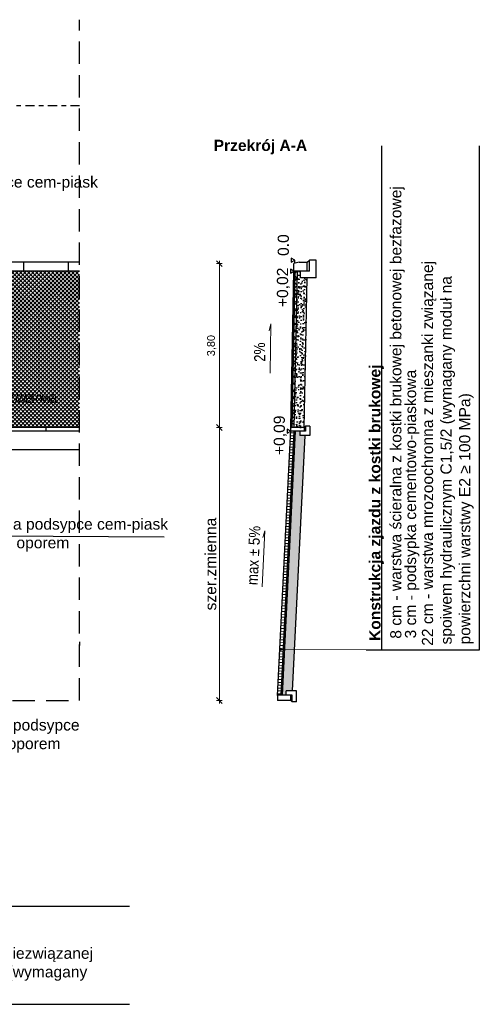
# Model space of a CAD drawing. Header units: metres. Extents: x -854 to 2789, y -128 to 3826.
# Tile 20 of 22: x 441 to 451, y 32 to 54. Entities that reach past the tile are written whole.
import ezdxf
from ezdxf.enums import TextEntityAlignment as Align

# ---------------------------------------------------------------- set-up
doc = ezdxf.new("R2010")
doc.units = ezdxf.units.M
for name, pattern in [('CIĄGŁA', [0]), ('DASHDOTX2', [50.8, 25.4, -12.7, 0, -12.7]), ('HIDDEN', [0.375, 0.25, -0.125])]:
    doc.linetypes.add(name, pattern=pattern)
for name, color, linetype, lineweight in [('A opisy', 7, 'CIĄGŁA', 13), ('ACODR', 7, 'Continuous', 18), ('D_3_WYMIAROWANIE', 7, 'Continuous', 0), ('HATCHE', 7, 'Continuous', 13), ('KRAWĘŻNIK', 7, 'Continuous', 30), ('opis warstw', 7, 'Continuous', 0)]:
    doc.layers.add(name, color=color, linetype=linetype, lineweight=lineweight)
doc.layers.add('OPISY_I_WYMIARY', color=7, linetype='Continuous')
doc.styles.add('opisy', font='arial.ttf', dxfattribs={"height": 0.175})
doc.styles.add('Style-Arial', font='arial.ttf')
doc.styles.add('wym 1do50', font='arial.ttf', dxfattribs={"height": 0.175})
doc.styles.add('WYMIARY', font='geniso.shx', dxfattribs={"width": 0.8})
doc.dimstyles.new('Podstawowy_0_5', dxfattribs={"dimtxt": 0.1, "dimasz": 0.05, "dimexe": 0.1, "dimexo": 0.25, "dimgap": 0.1, "dimtad": 1, "dimzin": 0, "dimdsep": 46, "dimtxsty": 'WYMIARY', "dimblk": 'ARCHTICK', "dimcen": 0.09, "dimclrt": 2, "dimadec": 0, "dimazin": 0, "dimtfac": 1, "dimtofl": 0, "dimtmove": 0, "dimatfit": 3, "dimldrblk": 'ARCHTICK', "dimfxl": 0.7, "dimfxlon": 1, "dimtolj": 1, "dimtzin": 0, "dimarcsym": 0})
doc.dimstyles.new('Wymiar_1 50', dxfattribs={"dimtxt": 0.175, "dimasz": 0.013125, "dimexe": 0.0175, "dimexo": 2.275, "dimgap": 0.065625, "dimtad": 1, "dimzin": 0, "dimtxsty": 'wym 1do50', "dimblk": 'znacznik wymiaru', "dimcen": 0.3, "dimse1": 1, "dimse2": 1, "dimadec": 0, "dimazin": 0, "dimtfac": 1, "dimtmove": 1, "dimatfit": 2, "dimfxl": 1, "dimtzin": 0, "dimlwd": -1, "dimlwe": 0, "dimarcsym": 0})

# ---------------------------------------------------------------- blocks, each defined once
blk = doc.blocks.new('znacznik wymiaru')
at = {"color": 7}
for p, q in [((-5, -5), (5, 5)), ((-5, 0), (0, 0)), ((0, 5), (0, -5)), ((5, 0), (0, 0))]:
    blk.add_line(p, q, dxfattribs=at)
blk = doc.blocks.new('*D197')
at = {"layer": 'D_3_WYMIAROWANIE', "color": 0, "linetype": 'Continuous', "transparency": 16777216}
blk.add_line((445.495, 45.336), (445.495, 39.253), dxfattribs=at)
at = {"layer": 'Defpoints', "color": 0, "linetype": 'Continuous', "transparency": 16777216}
for p in [(442.364, 45.349), (442.364, 39.24), (445.495, 39.24)]:
    blk.add_point(p, dxfattribs=at)
at = {"layer": 'D_3_WYMIAROWANIE', "color": 0, "linetype": 'Continuous', "transparency": 16777216, "xscale": 0.013125, "yscale": 0.013125, "zscale": 0.013125}
for p, rotation in [((445.495, 45.349), 90), ((445.495, 39.24), 270)]:
    blk.add_blockref('znacznik wymiaru', p, dxfattribs=dict(at, rotation=rotation))
at = {"layer": 'D_3_WYMIAROWANIE', "color": 0, "linetype": 'Continuous', "transparency": 16777216, "insert": (445.302, 42.294), "char_height": 0.175, "attachment_point": 5, "rotation": 90, "style": 'wym 1do50'}
blk.add_mtext('{\\H1.42857x;szer.zmienna}', dxfattribs=at)
blk = doc.blocks.new('*D198')
at = {"layer": 'D_3_WYMIAROWANIE', "color": 0, "linetype": 'Continuous', "transparency": 16777216}
blk.add_line((445.495, 45.362), (445.495, 49.006), dxfattribs=at)
at = {"layer": 'Defpoints', "color": 0, "linetype": 'Continuous', "transparency": 16777216}
for p in [(445.495, 49.019), (447.165, 49.019), (442.364, 45.349)]:
    blk.add_point(p, dxfattribs=at)
at = {"layer": 'D_3_WYMIAROWANIE', "color": 0, "linetype": 'Continuous', "transparency": 16777216, "xscale": 0.013125, "yscale": 0.013125, "zscale": 0.013125}
for p, rotation in [((445.495, 49.019), 90), ((445.495, 45.349), 270)]:
    blk.add_blockref('znacznik wymiaru', p, dxfattribs=dict(at, rotation=rotation))
at = {"layer": 'D_3_WYMIAROWANIE', "color": 0, "linetype": 'Continuous', "transparency": 16777216, "insert": (445.324, 47.184), "char_height": 0.175, "attachment_point": 5, "rotation": 90, "style": 'wym 1do50'}
blk.add_mtext('3,80', dxfattribs=at)
blk = doc.blocks.new('_Dot')
at = {"color": 0, "linetype": 'ByBlock', "lineweight": -2}
blk.add_line((-0.5, 0), (-1, 0), dxfattribs=at)
at = {"color": 0, "linetype": 'ByBlock', "const_width": 0.5}
blk.add_lwpolyline([(-0.25, 0, 1), (0.25, 0, 1)], format="xyb", close=True, dxfattribs=at)
blk = doc.blocks.new('_ARCHTICK')
at = {"color": 0, "linetype": 'ByBlock', "const_width": 0.15}
blk.add_lwpolyline([(-0.5, -0.5), (0.5, 0.5)], dxfattribs=at)

msp = doc.modelspace()

# ---------------------------------------------------------------- hatches: boundary and pattern name
at = {"true_color": 0x939598}
h = msp.add_hatch(dxfattribs=at)
h.set_pattern_fill('ANSI37', color=252, scale=0.02)
h.set_pattern_definition([(45, (-2175.933186, -3785.6242), (-0.0449012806, 0.0449012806), []), (135, (-2175.933186, -3785.6242), (-0.0449012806, -0.0449012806), [])])
h.paths.add_polyline_path([(431.364, 48.049), (431.364, 48.849), (431.284, 48.849), (424.364, 48.849), (424.364, 45.349), (431.364, 45.349)])
h.paths.add_polyline_path([(433.364, 46.686), (431.364, 46.681), (431.364, 45.349), (433.364, 45.349)])
h.paths.add_polyline_path([(435.352, 46.692), (433.364, 46.686), (433.364, 45.349), (435.357, 45.349)])
h.paths.add_polyline_path([(435.343, 48.849), (433.364, 48.849), (433.364, 46.686), (435.352, 46.692)])
h.paths.add_polyline_path([(433.364, 48.849), (431.364, 48.849), (431.364, 48.049), (431.364, 46.681), (433.364, 46.686)])
h.paths.add_polyline_path([(442.364, 48.849), (435.343, 48.849), (435.357, 45.349), (435.376, 45.349), (442.364, 45.349)])
h.paths.add_polyline_path([(428.836, 46.228), (429.194, 46.228), (429.194, 46.743), (428.836, 46.743)], flags=24)
h.paths.add_polyline_path([(433.785, 46.909), (433.785, 48.13), (433.264, 48.13), (433.264, 46.909)], flags=9)
h.paths.add_polyline_path([(438.169, 45.761), (441.898, 45.761), (441.898, 46.281), (438.169, 46.281)], flags=24)
h.paths.add_polyline_path([(437.52, 46.25), (437.878, 46.25), (437.878, 46.765), (437.52, 46.765)], flags=24)
h = msp.add_hatch()
h.set_pattern_fill('ANSI37', scale=0.01, style=0)
h.set_pattern_definition([(45, (-2175.933154, -3785.624202), (-0.0224506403, 0.0224506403), []), (135, (-2175.933154, -3785.624202), (-0.0224506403, -0.0224506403), [])])
h.paths.add_polyline_path([(447.095, 45.349), (447.125, 45.349), (447.195, 48.849), (447.165, 48.849)])
h = msp.add_hatch()
h.set_pattern_fill('ANSI37', scale=0.035, angle=2, style=0)
h.set_pattern_definition([(47, (-2175.93315, -3785.6242), (-0.08127168, 0.0757870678), []), (137, (-2175.93315, -3785.6242), (-0.0757870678, -0.08127168), [])])
h.paths.add_polyline_path([(447.125, 45.349), (447.175, 45.349), (447.245, 48.849), (447.195, 48.849)])
h.paths.add_polyline_path([(447.124, 45.268), (447.124, 45.269), (447.124, 45.269)])
h = msp.add_hatch()
h.set_pattern_fill('AR-CONC', scale=0.001, style=0)
h.set_pattern_definition([(50, (-2175.99714, -3785.6242), (0.182184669, -0.0159390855), [0.01905, -0.20955]), (355, (-2175.99714, -3785.6242), (-0.0352434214, 0.191056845), [0.01524, -0.167640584]), (100.4514447, (-2175.98196, -3785.62553), (0.146941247, 0.175117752), [0.016190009, -0.1780902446]), (46.1842, (-2175.99714, -3785.5734), (0.271079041, -0.042042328), [0.028575, -0.314325]), (96.6355576, (-2175.97455, -3785.5769), (0.237404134, 0.247426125), [0.024285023, -0.267135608]), (351.184151, (-2175.99714, -3785.5734), (0.237404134, 0.247426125), [0.022859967, -0.251459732]), (21, (-2175.97174, -3785.5861), (0.1516143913, -0.102265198), [0.01905, -0.20955]), (326, (-2175.97174, -3785.5861), (0.061802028, 0.184187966), [0.01524, -0.16764]), (71.451445, (-2175.9591, -3785.59462), (0.213416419, 0.081922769), [0.016190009, -0.1780899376]), (37.5, (-2175.99714, -3785.6242), (0.00308860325, 0.0845550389), [0, -0.165608, 0, -0.17018, 0, -0.168275]), (7.5, (-2175.99714, -3785.6242), (0.0668196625, 0.1001805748), [0, -0.097028, 0, -0.161798, 0, -0.064135]), (327.5, (-2176.05378, -3785.6242), (0.1355905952, -0.005728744), [0, -0.0635, 0, -0.19812, 0, -0.26289]), (317.5, (-2176.07918, -3785.6242), (0.1481291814, 0.025426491), [0, -0.08255, 0, -0.131572, 0, -0.18669])])
h.paths.add_polyline_path([(447.175, 45.349), (447.395, 45.349), (447.449, 48.047), (447.452, 48.699), (447.315, 48.699), (447.315, 48.849), (447.246, 48.849), (447.229, 48.01)])
h.paths.add_polyline_path([(447.174, 45.266), (447.174, 45.269), (447.174, 45.269)])
at = {"layer": 'HATCHE', "linetype": 'Continuous'}
h = msp.add_hatch(dxfattribs=at)
h.set_pattern_fill('GRAVEL', color=256, scale=0.01, angle=90, style=0)
h.set_pattern_definition([(318.0127875, (-2176.187186, -3785.441322), (2.28599999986, -2.03200000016), [0.034172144, -3.383048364]), (274.969741, (-2176.161786, -3785.464182), (-0.25400001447, 3.047999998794), [0.058640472, -5.80540489]), (222.5104471, (-2176.156706, -3785.522602), (2.793999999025, 2.540000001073), [0.041348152, -4.09347228]), (357.273689, (-2176.093206, -3785.621662), (-5.079999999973, 0.254000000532), [0.053400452, -5.286643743]), (22.83365418, (-2176.039866, -3785.624202), (-3.047999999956, -1.270000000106), [0.05236337, -5.183980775]), (87.273689, (-2175.991606, -3785.603882), (-0.254000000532, -5.079999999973), [0.053400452, -5.286643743]), (127.69424047, (-2175.989066, -3785.550542), (2.54000000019, -3.301999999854), [0.070619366, -6.991311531]), (162.25532837, (-2176.032246, -3785.494662), (-5.587999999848, 1.778000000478), [0.066671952, -6.60052566]), (211.42956562, (-2176.095746, -3785.474342), (-3.301999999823, -2.032000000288), [0.0535813, -5.30455457]), (265.2363583, (-2176.141466, -3785.502282), (0.25400000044, 2.79399999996), [0.061171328, -2.997393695]), (312.3974378, (-2176.146546, -3785.563242), (2.794000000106, -3.047999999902), [0.079107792, -7.831677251]), (228.81407483, (-2176.090666, -3785.370202), (-1.52400000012, -1.77799999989), [0.027000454, -2.673056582]), (261.4692344, (-2176.108446, -3785.390522), (0.507999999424, 3.30200000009), [0.051368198, -5.0854639]), (315, (-2176.11607, -3785.44132), (0.254, -5e-17), [0.035920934, -0.323289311]), (293.1985905, (-2176.146546, -3785.459102), (-0.5079999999, 1.27000000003), [0.019344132, -1.915062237]), (21.8014095, (-2176.138926, -3785.47688), (-0.762, -0.25400000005), [0.027356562, -1.340475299]), (120.9637565, (-2176.113526, -3785.466722), (-0.50799999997, 0.762), [0.044431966, -1.436629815]), (251.5650512, (-2176.136386, -3785.42862), (0.254, 0.508), [0.032128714, -0.771089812]), (106.38954033, (-2176.138926, -3785.624202), (-0.762, 2.54), [0.0450088, -4.455882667]), (160.34617594, (-2176.151626, -3785.581022), (2.79399999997, -1.01600000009), [0.037759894, -3.738221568]), (23.1985905, (-2176.187186, -3785.428622), (-1.27000000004, -0.5079999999), [0.03868801, -1.895718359]), (73.61045967, (-2176.151626, -3785.413382), (-0.761999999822, -2.540000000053), [0.0450088, -4.455882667]), (69.4439548, (-2175.981446, -3785.624202), (-0.508, -1.27), [0.04340352, -2.126773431]), (24.7751406, (-2175.966206, -3785.583562), (-2.79399999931, -1.27000000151), [0.036367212, -3.600359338]), (156.8014095, (-2175.933186, -3785.426082), (-1.27000000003, 0.50799999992), [0.03868801, -1.895718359]), (107.35402464, (-2175.968746, -3785.410842), (1.016000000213, -3.301999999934), [0.042578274, -4.215237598]), (159.4439548, (-2175.933186, -3785.550542), (1.27, -0.508), [0.02170176, -2.148475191]), (191.3099325, (-2175.933186, -3785.44132), (-1.016, -0.254), [0.01295146, -1.282199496]), (255.9637565, (-2175.945886, -3785.44386), (0.254, 0.762), [0.05236337, -0.994905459]), (276.00900596, (-2175.958586, -3785.494662), (-0.254000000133, 2.539999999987), [0.0485267, -4.804136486]), (33.6900675, (-2176.090666, -3785.46672), (-0.508, -0.254), [0.036632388, -0.879177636]), (83.1572266, (-2176.060186, -3785.446402), (0.507999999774, 4.318000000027), [0.063955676, -6.331600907]), (150.9453959, (-2176.052566, -3785.382902), (1.77799999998, -1.01600000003), [0.026150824, -2.588939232]), (180, (-2176.07543, -3785.3702), (-0.254, -0.254), [0.01524, -0.23876]), (210.25643716, (-2175.966206, -3785.499742), (1.77800000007, 1.015999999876), [0.035286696, -3.493394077]), (138.0127875, (-2175.996686, -3785.517522), (-2.28599999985, 2.03200000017), [0.068344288, -3.34887622]), (90, (-2176.04749, -3785.4718), (-0.254, 0.254), [0.06604, -0.18796]), (55.3048465, (-2176.047486, -3785.405762), (1.777999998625, 2.54000000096), [0.040160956, -3.975931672]), (344.0546041, (-2176.024626, -3785.372742), (1.016, -0.25399999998), [0.036982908, -1.812165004]), (297.64597536, (-2175.989066, -3785.382902), (2.539999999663, -4.826000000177), [0.06021451, -5.961246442]), (265.42607874, (-2175.961126, -3785.436242), (-0.254, -3.302), [0.063702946, -6.306584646])])
h.paths.add_polyline_path([(447.419, 45.169), (447.295, 45.169), (447.295, 45.269), (447.204, 45.269), (446.96, 40.383), (447.18, 40.382)])
h.paths.add_polyline_path([(446.908, 39.356), (446.992, 39.356), (446.992, 39.42), (446.996, 39.42), (446.996, 39.456), (447.134, 39.456), (447.18, 40.382), (446.96, 40.383)])
at = {"layer": 'KRAWĘŻNIK', "lineweight": 15}
h = msp.add_hatch(dxfattribs=at)
h.set_pattern_fill('ANSI31', color=256, scale=0.02, angle=134.2287)
h.set_pattern_definition([(179.2287091, (-2175.933186, -3785.6242), (-0.00085478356, -0.06349424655), [])])
h.paths.add_polyline_path([(446.798, 39.348), (446.806, 39.356), (446.878, 39.356), (447.174, 45.266), (447.174, 45.269), (447.105, 45.269), (447.094, 45.28)])

# ---------------------------------------------------------------- linework, layer by layer
at = {"linetype": 'DASHDOTX2', "ltscale": 0.008}
msp.add_line((442.364, 52.549), (439.364, 52.549), dxfattribs=at)
for p, q in [((442.364, 49.049), (439.364, 49.049)), ((447.125, 45.349), (447.195, 48.849)), ((447.175, 45.349), (447.245, 48.849)), ((447.395, 45.346), (447.462, 48.699)), ((447.124, 45.268), (447.124, 45.269)), ((447.174, 45.266), (447.174, 45.269)), ((433.531, 32.438), (443.479, 32.438))]:
    msp.add_line(p, q)
at = {"linetype": 'HIDDEN', "ltscale": 2}
msp.add_line((424.364, 39.24), (442.364, 39.24), dxfattribs=at)
at = {"linetype": 'HIDDEN', "ltscale": 2, "flags": 128}
msp.add_lwpolyline([(442.364, 39.24), (442.364, 54.48)], dxfattribs=at)
at = {"flags": 128}
for points in [[(448.787, 40.375), (451.321, 40.375), (451.321, 51.656)], [(449.136, 40.373), (449.136, 51.655)], [(441.115, 48.849), (441.115, 49.049)], [(442.115, 48.849), (442.115, 49.049)], [(447.185, 49.024), (447.183, 49.099)], [(442.364, 48.849), (424.364, 48.849)], [(447.095, 45.349), (447.165, 48.849)], [(442.364, 45.269), (435.371, 45.269)], [(442.364, 45.349), (435.376, 45.349)], [(441.613, 45.269), (441.613, 45.349)], [(446.798, 39.348), (447.095, 45.301)], [(446.878, 39.356), (447.174, 45.269)], [(446.908, 39.356), (447.204, 45.269)], [(447.424, 45.269), (447.425, 45.284)], [(447.134, 39.456), (447.419, 45.169)], [(442.364, 44.849), (436.114, 44.849), (436.114, 39.24)], [(442.364, 40.549), (442.364, 40.469)], [(433.531, 34.637), (443.479, 34.637)]]:
    msp.add_lwpolyline(points, dxfattribs=at)
at = {"layer": 'A opisy'}
msp.add_line((446.922, 40.383), (449.136, 40.373), dxfattribs=at)
at = {"layer": 'D_3_WYMIAROWANIE', "linetype": 'Continuous', "flags": 128}
for points in [[(446.635, 46.569), (446.652, 47.668), (446.61, 47.517)], [(446.455, 41.782), (446.513, 43.038), (446.467, 42.887)]]:
    msp.add_lwpolyline(points, dxfattribs=at)
at = {"layer": 'KRAWĘŻNIK', "linetype": 'Continuous'}
for p, q in [((447.285, 49.049), (447.165, 49.019)), ((447.165, 48.849), (447.165, 49.019)), ((447.285, 49.049), (447.465, 49.049)), ((447.465, 49.049), (447.515, 49.099)), ((447.465, 48.849), (447.465, 49.049)), ((447.515, 48.849), (447.515, 49.099)), ((447.665, 49.099), (447.515, 49.099)), ((447.665, 48.699), (447.665, 49.099)), ((447.515, 48.849), (447.165, 48.849)), ((447.315, 48.699), (447.315, 48.849)), ((447.665, 48.699), (447.315, 48.699)), ((447.395, 45.349), (447.095, 45.349)), ((447.095, 45.279), (447.095, 45.349)), ((447.105, 45.269), (447.095, 45.279)), ((447.425, 45.269), (447.105, 45.269)), ((447.295, 45.269), (447.295, 45.169)), ((447.395, 45.349), (447.425, 45.379)), ((447.395, 45.349), (447.395, 45.269)), ((447.425, 45.379), (447.425, 45.269)), ((447.525, 45.379), (447.425, 45.379)), ((447.525, 45.379), (447.525, 45.169)), ((447.525, 45.169), (447.295, 45.169)), ((446.996, 39.356), (446.996, 39.456)), ((447.226, 39.456), (446.996, 39.456)), ((447.226, 39.206), (447.226, 39.456)), ((446.806, 39.356), (446.796, 39.346)), ((446.796, 39.346), (446.796, 39.236)), ((447.096, 39.236), (446.796, 39.236)), ((447.096, 39.236), (446.796, 39.236)), ((447.126, 39.356), (446.806, 39.356)), ((447.096, 39.236), (447.096, 39.356)), ((447.096, 39.236), (447.126, 39.206)), ((447.126, 39.206), (447.126, 39.356))]:
    msp.add_line(p, q, dxfattribs=at)
at = {"layer": 'KRAWĘŻNIK', "linetype": 'Continuous', "flags": 128}
msp.add_lwpolyline([(447.226, 39.206), (447.126, 39.206)], dxfattribs=at)
at = {"layer": 'OPISY_I_WYMIARY'}
for points in [[(447.104, 49.145), (447.104, 49.053), (447.183, 49.099)], [(447.086, 48.895), (447.086, 48.803), (447.165, 48.849)], [(447.015, 45.315), (447.015, 45.223), (447.094, 45.269)]]:
    msp.add_lwpolyline(points, close=True, dxfattribs=at)

# ---------------------------------------------------------------- block references
at = {"layer": 'A opisy', "xscale": 0.05, "yscale": 0.05, "zscale": 0.05, "rotation": 180.0513967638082}
msp.add_blockref('_Dot', (446.872, 40.383), dxfattribs=at)

# ---------------------------------------------------------------- texts
at = {"layer": 'ACODR', "insert": (447.463, 51.791), "char_height": 0.25, "attachment_point": 3, "style": 'Style-Arial'}
msp.add_mtext_dynamic_manual_height_columns('{\\fArial|b1|i0|c238|p39;Przekrój A-A}', width=158.60284, gutter_width=15, heights=[0], dxfattribs=at)
at = {"layer": 'D_3_WYMIAROWANIE', "linetype": 'Continuous', "style": 'opisy', "width": 0.857143}
for s, rotation, p in [('2%%%', 91.5607, (446.597, 47.042)), ('max %%P 5%%%', 87.2921, (446.46, 42.477))]:
    msp.add_text(s, height=0.25, rotation=rotation, dxfattribs=at).set_placement(p, align=Align.BOTTOM_CENTER)
at = {"layer": 'opis warstw', "linetype": 'Continuous', "lineweight": 0, "style": 'opisy'}
for s, p in [('0.0', (447.128, 49.434)), ('+0,02', (447.11, 48.487)), ('+0,09', (447.038, 45.176))]:
    msp.add_text(s, height=0.25, rotation=90, dxfattribs=at).set_placement(p, align=Align.BOTTOM_CENTER)
at = {"layer": 'opis warstw', "linetype": 'Continuous', "lineweight": 0, "char_height": 0.25, "attachment_point": 1, "rotation": 90, "style": 'opisy'}
for s, width, insert in [('8 cm - warstwa ścieralna z kostki brukowej betonowej bezfazowej', 11.28508, (449.324, 40.622)), ('\\pxi-0.1186,l11.2;22 cm - warstwa mrozoochronna z mieszanki związanej spoiwem hydraulicznym C1,5/2 {\\fArial|b0|i0|c238|p34;(wymagany moduł na powierzchni warstwy E2 \\fArial|b0|i0|c0|p34;≥ \\fArial|b0|i0|c238|p34;100 MPa)}', 12.6404, (450.034, 37.693)), ('\\pxqr; {\\fArial|b1|i0|c238|p39;Konstrukcja zjazdu z kostki brukowej}', 8.90555, (448.856, 37.855)), ('3 cm - podsypka cementowo-piaskowa', 11.41765, (449.654, 40.628))]:
    msp.add_mtext_dynamic_manual_height_columns(s, width=width, gutter_width=0.862, heights=[4.741], dxfattribs=dict(at, insert=insert))
at = {"layer": 'opis warstw', "linetype": 'Continuous', "lineweight": 0, "char_height": 0.25, "attachment_point": 1, "style": 'opisy'}
for s, width, gutter_width, heights, insert in [('krawężnik drogowy 20x22cm na podsypce cem-piask \\Pi ławie z betonu C12/15 ', 8.24504, 13.601, [1.637], (434.525, 50.972)), ('obrzeże 8x30 cm na podsypce cem-piask \\Pi ławie betonowej z oporem', 6.82548, 4.637, [1.17], (437.921, 43.314)), ('opornik betonowy 12x30cm na podsypce cem-piask i ławie betonowej z oporem', 6.82548, 4.637, [1.17], (436.035, 38.817)), ('\\pxi-0.1186,l11.2;{\\fArial|b0|i0|c238|p34;15 cm - podbudowa pomocnicza z mieszanki niezwiązanej 0/31,5 mm z kruszywem C90/3 o CBR \\fArial|b0|i0|c0|p34;≥ \\fArial|b0|i0|c238|p34;60% (wymagany moduł na powierzchni warstwy E2 \\fArial|b0|i0|c0|p34;≥ \\fArial|b0|i0|c238|p34;80 MPa)}', 12.6404, 0.862, [4.741], (430.85, 33.707))]:
    msp.add_mtext_dynamic_manual_height_columns(s, width=width, gutter_width=gutter_width, heights=heights, dxfattribs=dict(at, insert=insert))
at = {"layer": 'opis warstw', "linetype": 'Continuous', "lineweight": 0, "insert": (438.25, 45.823), "char_height": 0.25, "width": 4.36664, "attachment_point": 7, "style": 'opisy'}
msp.add_mtext('{\\fArial Narrow|b0|i0|c238|p34;\\T0.9;proj. ścieżka pieszo - rowerowa}', dxfattribs=at)

# ---------------------------------------------------------------- dimensions: what is measured, and where the dimension line sits
at = {"layer": 'D_3_WYMIAROWANIE', "linetype": 'Continuous'}
dim = msp.add_linear_dim(base=(445.495, 49.019), p1=(442.364, 45.349), p2=(447.165, 49.019), angle=90, text='3,80', dimstyle='Wymiar_1 50', override={"dimtxt": 0.25}, dxfattribs=at)
dim.commit()
dim.dimension.update_dxf_attribs({"geometry": '*D198', "text_midpoint": (445.324, 47.184)})
dim = msp.add_linear_dim(base=(445.495, 39.24), p1=(442.364, 45.349), p2=(442.364, 39.24), angle=90, text='{\\H1.42857x;szer.zmienna}', dimstyle='Wymiar_1 50', override={"dimtxt": 0.25}, dxfattribs=at)
dim.commit()
dim.dimension.update_dxf_attribs({"geometry": '*D197', "text_midpoint": (445.495, 42.294), "dimtype": 160})

# ---------------------------------------------------------------- leaders
at = {"layer": 'A opisy'}
msp.add_leader([(436.385, 45.315), (437.845, 42.943), (444.26, 42.901)], dimstyle='Podstawowy_0_5', override={"dimgap": 0.1, "dimtad": 0, "dimldrblk": 'Dot'}, dxfattribs=at)

doc.saveas('drawing.dxf')
